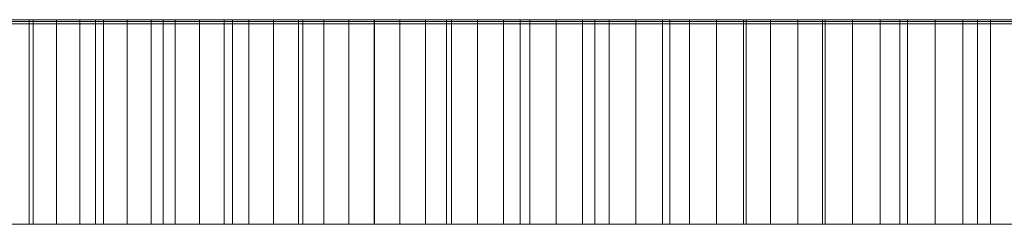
# Model space of a CAD drawing. Header units: millimetres. Extents: x -1780 to -880, y -660 to -620.
# Tile 4 of 9: x -1580 to -1388, y -660 to -620. Entities that reach past the tile are written whole.
import ezdxf

# ---------------------------------------------------------------- set-up
doc = ezdxf.new("R2010")
doc.units = ezdxf.units.MM
doc.header["$LTSCALE"] = 20
doc.layers.add('COTES', color=7, linetype='Continuous', lineweight=15, true_color=0x989898)

# ---------------------------------------------------------------- blocks, each defined once
blk = doc.blocks.new('Group')
at = {"layer": 'COTES', "color": 7, "linetype": 'Continuous', "lineweight": 9, "transparency": 33554687}
for points, invisible_edges in [([(-1779.64, -620, -2802.91), (-1329.13, -620, -2802.91), (-1769.64, -620, -2792.91), (-1779.64, -620, -2802.91)], 14), ([(-1329.13, -620, -2802.91), (-1329.13, -620, -2792.91), (-1769.64, -620, -2792.91), (-1329.13, -620, -2802.91)], 12), ([(-1577.71, -620, -889.68), (-1578.49, -620, -878.16), (-1591.17, -620, -886.88), (-1577.71, -620, -889.68)], 13), ([(-1582.21, -620, -892.79), (-1577.71, -620, -889.68), (-1591.17, -620, -886.88), (-1582.21, -620, -892.79)], 14), ([(-1568.59, -620, -883.64), (-1565.52, -620, -869.89), (-1578.49, -620, -878.16), (-1568.59, -620, -883.64)], 13), ([(-1573.17, -620, -886.63), (-1568.59, -620, -883.64), (-1578.49, -620, -878.16), (-1573.17, -620, -886.63)], 14), ([(-1577.71, -620, -889.68), (-1573.17, -620, -886.63), (-1578.49, -620, -878.16), (-1577.71, -620, -889.68)], 14), ([(-1568.59, -620, -883.64), (-1563.98, -620, -880.7), (-1565.52, -620, -869.89), (-1568.59, -620, -883.64)], 14), ([(-1554.64, -620, -875), (-1552.27, -620, -862.07), (-1565.52, -620, -869.89), (-1554.64, -620, -875)], 13), ([(-1559.33, -620, -877.82), (-1554.64, -620, -875), (-1565.52, -620, -869.89), (-1559.33, -620, -877.82)], 14), ([(-1563.98, -620, -880.7), (-1559.33, -620, -877.82), (-1565.52, -620, -869.89), (-1563.98, -620, -880.7)], 14), ([(-1554.64, -620, -875), (-1549.92, -620, -872.24), (-1552.27, -620, -862.07), (-1554.64, -620, -875)], 14), ([(-1540.37, -620, -866.89), (-1538.76, -620, -854.7), (-1552.27, -620, -862.07), (-1540.37, -620, -866.89)], 13), ([(-1545.16, -620, -869.54), (-1540.37, -620, -866.89), (-1552.27, -620, -862.07), (-1545.16, -620, -869.54)], 14), ([(-1549.92, -620, -872.24), (-1545.16, -620, -869.54), (-1552.27, -620, -862.07), (-1549.92, -620, -872.24)], 14), ([(-1540.37, -620, -866.89), (-1535.55, -620, -864.31), (-1538.76, -620, -854.7), (-1540.37, -620, -866.89)], 14), ([(-1525.82, -620, -859.32), (-1525.01, -620, -847.8), (-1538.76, -620, -854.7), (-1525.82, -620, -859.32)], 13), ([(-1530.7, -620, -861.78), (-1525.82, -620, -859.32), (-1538.76, -620, -854.7), (-1530.7, -620, -861.78)], 14), ([(-1535.55, -620, -864.31), (-1530.7, -620, -861.78), (-1538.76, -620, -854.7), (-1535.55, -620, -864.31)], 14), ([(-1525.82, -620, -859.32), (-1520.9, -620, -856.91), (-1525.01, -620, -847.8), (-1525.82, -620, -859.32)], 14), ([(-1515.96, -620, -854.57), (-1511.04, -620, -841.37), (-1525.01, -620, -847.8), (-1515.96, -620, -854.57)], 13), ([(-1520.9, -620, -856.91), (-1515.96, -620, -854.57), (-1525.01, -620, -847.8), (-1520.9, -620, -856.91)], 14), ([(-1515.96, -620, -854.57), (-1510.99, -620, -852.29), (-1511.04, -620, -841.37), (-1515.96, -620, -854.57)], 14), ([(-1500.96, -620, -847.92), (-1496.85, -620, -835.43), (-1511.04, -620, -841.37), (-1500.96, -620, -847.92)], 13), ([(-1505.99, -620, -850.07), (-1500.96, -620, -847.92), (-1511.04, -620, -841.37), (-1505.99, -620, -850.07)], 14), ([(-1510.99, -620, -852.29), (-1505.99, -620, -850.07), (-1511.04, -620, -841.37), (-1510.99, -620, -852.29)], 14), ([(-1500.96, -620, -847.92), (-1495.9, -620, -845.82), (-1496.85, -620, -835.43), (-1500.96, -620, -847.92)], 14), ([(-1485.72, -620, -841.83), (-1482.46, -620, -829.97), (-1496.85, -620, -835.43), (-1485.72, -620, -841.83)], 13), ([(-1490.82, -620, -843.79), (-1485.72, -620, -841.83), (-1496.85, -620, -835.43), (-1490.82, -620, -843.79)], 14), ([(-1495.9, -620, -845.82), (-1490.82, -620, -843.79), (-1496.85, -620, -835.43), (-1495.9, -620, -845.82)], 14), ([(-1485.72, -620, -841.83), (-1480.59, -620, -839.92), (-1482.46, -620, -829.97), (-1485.72, -620, -841.83)], 14), ([(-1470.27, -620, -836.31), (-1467.9, -620, -825.01), (-1482.46, -620, -829.97), (-1470.27, -620, -836.31)], 13), ([(-1475.44, -620, -838.08), (-1470.27, -620, -836.31), (-1482.46, -620, -829.97), (-1475.44, -620, -838.08)], 14), ([(-1480.59, -620, -839.92), (-1475.44, -620, -838.08), (-1482.46, -620, -829.97), (-1480.59, -620, -839.92)], 14), ([(-1470.27, -620, -836.31), (-1465.07, -620, -834.6), (-1467.9, -620, -825.01), (-1470.27, -620, -836.31)], 14), ([(-1459.85, -620, -832.95), (-1453.18, -620, -820.54), (-1467.9, -620, -825.01), (-1459.85, -620, -832.95)], 13), ([(-1465.07, -620, -834.6), (-1459.85, -620, -832.95), (-1467.9, -620, -825.01), (-1465.07, -620, -834.6)], 14), ([(-1459.85, -620, -832.95), (-1454.62, -620, -831.37), (-1453.18, -620, -820.54), (-1459.85, -620, -832.95)], 14), ([(-1454.62, -620, -831.37), (-1449.36, -620, -829.85), (-1453.18, -620, -820.54), (-1454.62, -620, -831.37)], 14), ([(-1444.09, -620, -828.4), (-1438.31, -620, -816.59), (-1453.18, -620, -820.54), (-1444.09, -620, -828.4)], 13), ([(-1449.36, -620, -829.85), (-1444.09, -620, -828.4), (-1453.18, -620, -820.54), (-1449.36, -620, -829.85)], 14), ([(-1444.09, -620, -828.4), (-1438.79, -620, -827.02), (-1438.31, -620, -816.59), (-1444.09, -620, -828.4)], 14), ([(-1438.79, -620, -827.02), (-1433.49, -620, -825.7), (-1438.31, -620, -816.59), (-1438.79, -620, -827.02)], 14), ([(-1428.16, -620, -824.44), (-1423.32, -620, -813.14), (-1438.31, -620, -816.59), (-1428.16, -620, -824.44)], 13), ([(-1433.49, -620, -825.7), (-1428.16, -620, -824.44), (-1438.31, -620, -816.59), (-1433.49, -620, -825.7)], 14), ([(-1428.16, -620, -824.44), (-1422.82, -620, -823.26), (-1423.32, -620, -813.14), (-1428.16, -620, -824.44)], 14), ([(-1412.1, -620, -821.08), (-1408.21, -620, -810.21), (-1423.32, -620, -813.14), (-1412.1, -620, -821.08)], 13), ([(-1417.47, -620, -822.14), (-1412.1, -620, -821.08), (-1423.32, -620, -813.14), (-1417.47, -620, -822.14)], 14), ([(-1422.82, -620, -823.26), (-1417.47, -620, -822.14), (-1423.32, -620, -813.14), (-1422.82, -620, -823.26)], 14), ([(-1412.1, -620, -821.08), (-1406.72, -620, -820.1), (-1408.21, -620, -810.21), (-1412.1, -620, -821.08)], 14), ([(-1401.32, -620, -819.18), (-1393.02, -620, -807.8), (-1408.21, -620, -810.21), (-1401.32, -620, -819.18)], 13), ([(-1406.72, -620, -820.1), (-1401.32, -620, -819.18), (-1408.21, -620, -810.21), (-1406.72, -620, -820.1)], 14), ([(-1401.32, -620, -819.18), (-1395.92, -620, -818.32), (-1393.02, -620, -807.8), (-1401.32, -620, -819.18)], 14), ([(-1395.92, -620, -818.32), (-1390.51, -620, -817.54), (-1393.02, -620, -807.8), (-1395.92, -620, -818.32)], 14), ([(-1385.08, -620, -816.82), (-1377.75, -620, -805.9), (-1393.02, -620, -807.8), (-1385.08, -620, -816.82)], 13), ([(-1390.51, -620, -817.54), (-1385.08, -620, -816.82), (-1393.02, -620, -807.8), (-1390.51, -620, -817.54)], 14), ([(-1265.12, -620.34, -818.17), (-1586.68, -620.34, -895.95), (-1769.64, -620.34, -1262.87), (-1265.12, -620.34, -818.17)], 15), ([(-889.95, -620.34, -1253.6), (-1265.12, -620.34, -818.17), (-1769.64, -620.34, -1262.87), (-889.95, -620.34, -1253.6)], 15), ([(-889.95, -620.34, -2792.91), (-889.95, -620.34, -1253.6), (-1769.64, -620.34, -1262.87), (-889.95, -620.34, -2792.91)], 14), ([(-889.95, -620.34, -2792.91), (-1769.64, -620.34, -1262.87), (-1769.64, -620.34, -2792.91), (-889.95, -620.34, -2792.91)], 9), ([(-1265.12, -620.84, -818.17), (-1586.68, -620.84, -895.95), (-1769.64, -620.84, -1262.87), (-1265.12, -620.84, -818.17)], 15), ([(-889.95, -620.84, -1253.6), (-1265.12, -620.84, -818.17), (-1769.64, -620.84, -1262.87), (-889.95, -620.84, -1253.6)], 15), ([(-889.95, -620.84, -2792.91), (-889.95, -620.84, -1253.6), (-1769.64, -620.84, -1262.87), (-889.95, -620.84, -2792.91)], 14), ([(-889.95, -620.84, -2792.91), (-1769.64, -620.84, -1262.87), (-1769.64, -620.84, -2792.91), (-889.95, -620.84, -2792.91)], 9), ([(-1577.71, -620.34, -889.68), (-1582.21, -620.34, -892.79), (-1586.68, -620.34, -895.95), (-1577.71, -620.34, -889.68)], 12), ([(-1563.98, -620.34, -880.7), (-1577.71, -620.34, -889.68), (-1586.68, -620.34, -895.95), (-1563.98, -620.34, -880.7)], 15), ([(-1535.55, -620.34, -864.31), (-1563.98, -620.34, -880.7), (-1586.68, -620.34, -895.95), (-1535.55, -620.34, -864.31)], 15), ([(-1459.85, -620.34, -832.95), (-1535.55, -620.34, -864.31), (-1586.68, -620.34, -895.95), (-1459.85, -620.34, -832.95)], 15), ([(-1265.12, -620.34, -818.17), (-1459.85, -620.34, -832.95), (-1586.68, -620.34, -895.95), (-1265.12, -620.34, -818.17)], 15), ([(-1577.71, -620.84, -889.68), (-1582.21, -620.84, -892.79), (-1586.68, -620.84, -895.95), (-1577.71, -620.84, -889.68)], 12), ([(-1563.98, -620.84, -880.7), (-1577.71, -620.84, -889.68), (-1586.68, -620.84, -895.95), (-1563.98, -620.84, -880.7)], 15), ([(-1535.55, -620.84, -864.31), (-1563.98, -620.84, -880.7), (-1586.68, -620.84, -895.95), (-1535.55, -620.84, -864.31)], 15), ([(-1459.85, -620.84, -832.95), (-1535.55, -620.84, -864.31), (-1586.68, -620.84, -895.95), (-1459.85, -620.84, -832.95)], 15), ([(-1265.12, -620.84, -818.17), (-1459.85, -620.84, -832.95), (-1586.68, -620.84, -895.95), (-1265.12, -620.84, -818.17)], 15), ([(-1568.59, -620.34, -883.64), (-1573.17, -620.34, -886.63), (-1577.71, -620.34, -889.68), (-1568.59, -620.34, -883.64)], 12), ([(-1563.98, -620.34, -880.7), (-1568.59, -620.34, -883.64), (-1577.71, -620.34, -889.68), (-1563.98, -620.34, -880.7)], 14), ([(-1568.59, -620.84, -883.64), (-1573.17, -620.84, -886.63), (-1577.71, -620.84, -889.68), (-1568.59, -620.84, -883.64)], 12), ([(-1563.98, -620.84, -880.7), (-1568.59, -620.84, -883.64), (-1577.71, -620.84, -889.68), (-1563.98, -620.84, -880.7)], 14), ([(-1554.64, -620.34, -875), (-1559.33, -620.34, -877.82), (-1563.98, -620.34, -880.7), (-1554.64, -620.34, -875)], 12), ([(-1535.55, -620.34, -864.31), (-1554.64, -620.34, -875), (-1563.98, -620.34, -880.7), (-1535.55, -620.34, -864.31)], 15), ([(-1554.64, -620.84, -875), (-1559.33, -620.84, -877.82), (-1563.98, -620.84, -880.7), (-1554.64, -620.84, -875)], 12), ([(-1535.55, -620.84, -864.31), (-1554.64, -620.84, -875), (-1563.98, -620.84, -880.7), (-1535.55, -620.84, -864.31)], 15), ([(-1545.16, -620.34, -869.54), (-1549.92, -620.34, -872.24), (-1554.64, -620.34, -875), (-1545.16, -620.34, -869.54)], 12), ([(-1535.55, -620.34, -864.31), (-1545.16, -620.34, -869.54), (-1554.64, -620.34, -875), (-1535.55, -620.34, -864.31)], 15), ([(-1545.16, -620.84, -869.54), (-1549.92, -620.84, -872.24), (-1554.64, -620.84, -875), (-1545.16, -620.84, -869.54)], 12), ([(-1535.55, -620.84, -864.31), (-1545.16, -620.84, -869.54), (-1554.64, -620.84, -875), (-1535.55, -620.84, -864.31)], 15), ([(-1535.55, -620.34, -864.31), (-1540.37, -620.34, -866.89), (-1545.16, -620.34, -869.54), (-1535.55, -620.34, -864.31)], 12), ([(-1535.55, -620.84, -864.31), (-1540.37, -620.84, -866.89), (-1545.16, -620.84, -869.54), (-1535.55, -620.84, -864.31)], 12), ([(-1520.9, -620.34, -856.91), (-1530.7, -620.34, -861.78), (-1535.55, -620.34, -864.31), (-1520.9, -620.34, -856.91)], 13), ([(-1495.9, -620.34, -845.82), (-1520.9, -620.34, -856.91), (-1535.55, -620.34, -864.31), (-1495.9, -620.34, -845.82)], 15), ([(-1459.85, -620.34, -832.95), (-1495.9, -620.34, -845.82), (-1535.55, -620.34, -864.31), (-1459.85, -620.34, -832.95)], 15), ([(-1520.9, -620.84, -856.91), (-1530.7, -620.84, -861.78), (-1535.55, -620.84, -864.31), (-1520.9, -620.84, -856.91)], 13), ([(-1495.9, -620.84, -845.82), (-1520.9, -620.84, -856.91), (-1535.55, -620.84, -864.31), (-1495.9, -620.84, -845.82)], 15), ([(-1459.85, -620.84, -832.95), (-1495.9, -620.84, -845.82), (-1535.55, -620.84, -864.31), (-1459.85, -620.84, -832.95)], 15), ([(-1520.9, -620.34, -856.91), (-1525.82, -620.34, -859.32), (-1530.7, -620.34, -861.78), (-1520.9, -620.34, -856.91)], 12), ([(-1520.9, -620.84, -856.91), (-1525.82, -620.84, -859.32), (-1530.7, -620.84, -861.78), (-1520.9, -620.84, -856.91)], 12), ([(-1510.99, -620.34, -852.29), (-1515.96, -620.34, -854.57), (-1520.9, -620.34, -856.91), (-1510.99, -620.34, -852.29)], 12), ([(-1495.9, -620.34, -845.82), (-1510.99, -620.34, -852.29), (-1520.9, -620.34, -856.91), (-1495.9, -620.34, -845.82)], 15), ([(-1510.99, -620.84, -852.29), (-1515.96, -620.84, -854.57), (-1520.9, -620.84, -856.91), (-1510.99, -620.84, -852.29)], 12), ([(-1495.9, -620.84, -845.82), (-1510.99, -620.84, -852.29), (-1520.9, -620.84, -856.91), (-1495.9, -620.84, -845.82)], 15), ([(-1495.9, -620.34, -845.82), (-1505.99, -620.34, -850.07), (-1510.99, -620.34, -852.29), (-1495.9, -620.34, -845.82)], 13), ([(-1495.9, -620.84, -845.82), (-1505.99, -620.84, -850.07), (-1510.99, -620.84, -852.29), (-1495.9, -620.84, -845.82)], 13), ([(-1495.9, -620.34, -845.82), (-1500.96, -620.34, -847.92), (-1505.99, -620.34, -850.07), (-1495.9, -620.34, -845.82)], 12), ([(-1495.9, -620.84, -845.82), (-1500.96, -620.84, -847.92), (-1505.99, -620.84, -850.07), (-1495.9, -620.84, -845.82)], 12), ([(-1485.72, -620.34, -841.83), (-1490.82, -620.34, -843.79), (-1495.9, -620.34, -845.82), (-1485.72, -620.34, -841.83)], 12), ([(-1475.44, -620.34, -838.08), (-1485.72, -620.34, -841.83), (-1495.9, -620.34, -845.82), (-1475.44, -620.34, -838.08)], 15), ([(-1459.85, -620.34, -832.95), (-1475.44, -620.34, -838.08), (-1495.9, -620.34, -845.82), (-1459.85, -620.34, -832.95)], 15), ([(-1485.72, -620.84, -841.83), (-1490.82, -620.84, -843.79), (-1495.9, -620.84, -845.82), (-1485.72, -620.84, -841.83)], 12), ([(-1475.44, -620.84, -838.08), (-1485.72, -620.84, -841.83), (-1495.9, -620.84, -845.82), (-1475.44, -620.84, -838.08)], 15), ([(-1459.85, -620.84, -832.95), (-1475.44, -620.84, -838.08), (-1495.9, -620.84, -845.82), (-1459.85, -620.84, -832.95)], 15), ([(-1475.44, -620.34, -838.08), (-1480.59, -620.34, -839.92), (-1485.72, -620.34, -841.83), (-1475.44, -620.34, -838.08)], 12), ([(-1475.44, -620.84, -838.08), (-1480.59, -620.84, -839.92), (-1485.72, -620.84, -841.83), (-1475.44, -620.84, -838.08)], 12), ([(-1465.07, -620.34, -834.6), (-1470.27, -620.34, -836.31), (-1475.44, -620.34, -838.08), (-1465.07, -620.34, -834.6)], 12), ([(-1459.85, -620.34, -832.95), (-1465.07, -620.34, -834.6), (-1475.44, -620.34, -838.08), (-1459.85, -620.34, -832.95)], 14), ([(-1465.07, -620.84, -834.6), (-1470.27, -620.84, -836.31), (-1475.44, -620.84, -838.08), (-1465.07, -620.84, -834.6)], 12), ([(-1459.85, -620.84, -832.95), (-1465.07, -620.84, -834.6), (-1475.44, -620.84, -838.08), (-1459.85, -620.84, -832.95)], 14), ([(-1449.36, -620.34, -829.85), (-1454.62, -620.34, -831.37), (-1459.85, -620.34, -832.95), (-1449.36, -620.34, -829.85)], 12), ([(-1444.09, -620.34, -828.4), (-1449.36, -620.34, -829.85), (-1459.85, -620.34, -832.95), (-1444.09, -620.34, -828.4)], 14), ([(-1433.49, -620.34, -825.7), (-1444.09, -620.34, -828.4), (-1459.85, -620.34, -832.95), (-1433.49, -620.34, -825.7)], 15), ([(-1412.1, -620.34, -821.08), (-1433.49, -620.34, -825.7), (-1459.85, -620.34, -832.95), (-1412.1, -620.34, -821.08)], 15), ([(-1385.08, -620.34, -816.82), (-1412.1, -620.34, -821.08), (-1459.85, -620.34, -832.95), (-1385.08, -620.34, -816.82)], 15), ([(-1265.12, -620.34, -818.17), (-1385.08, -620.34, -816.82), (-1459.85, -620.34, -832.95), (-1265.12, -620.34, -818.17)], 15), ([(-1449.36, -620.84, -829.85), (-1454.62, -620.84, -831.37), (-1459.85, -620.84, -832.95), (-1449.36, -620.84, -829.85)], 12), ([(-1444.09, -620.84, -828.4), (-1449.36, -620.84, -829.85), (-1459.85, -620.84, -832.95), (-1444.09, -620.84, -828.4)], 14), ([(-1433.49, -620.84, -825.7), (-1444.09, -620.84, -828.4), (-1459.85, -620.84, -832.95), (-1433.49, -620.84, -825.7)], 15), ([(-1412.1, -620.84, -821.08), (-1433.49, -620.84, -825.7), (-1459.85, -620.84, -832.95), (-1412.1, -620.84, -821.08)], 15), ([(-1385.08, -620.84, -816.82), (-1412.1, -620.84, -821.08), (-1459.85, -620.84, -832.95), (-1385.08, -620.84, -816.82)], 15), ([(-1265.12, -620.84, -818.17), (-1385.08, -620.84, -816.82), (-1459.85, -620.84, -832.95), (-1265.12, -620.84, -818.17)], 15), ([(-1433.49, -620.34, -825.7), (-1438.79, -620.34, -827.02), (-1444.09, -620.34, -828.4), (-1433.49, -620.34, -825.7)], 12), ([(-1433.49, -620.84, -825.7), (-1438.79, -620.84, -827.02), (-1444.09, -620.84, -828.4), (-1433.49, -620.84, -825.7)], 12), ([(-1422.82, -620.34, -823.26), (-1428.16, -620.34, -824.44), (-1433.49, -620.34, -825.7), (-1422.82, -620.34, -823.26)], 12), ([(-1412.1, -620.34, -821.08), (-1422.82, -620.34, -823.26), (-1433.49, -620.34, -825.7), (-1412.1, -620.34, -821.08)], 15), ([(-1422.82, -620.84, -823.26), (-1428.16, -620.84, -824.44), (-1433.49, -620.84, -825.7), (-1422.82, -620.84, -823.26)], 12), ([(-1412.1, -620.84, -821.08), (-1422.82, -620.84, -823.26), (-1433.49, -620.84, -825.7), (-1412.1, -620.84, -821.08)], 15), ([(-1412.1, -620.34, -821.08), (-1417.47, -620.34, -822.14), (-1422.82, -620.34, -823.26), (-1412.1, -620.34, -821.08)], 12), ([(-1412.1, -620.84, -821.08), (-1417.47, -620.84, -822.14), (-1422.82, -620.84, -823.26), (-1412.1, -620.84, -821.08)], 12), ([(-1395.92, -620.34, -818.32), (-1406.72, -620.34, -820.1), (-1412.1, -620.34, -821.08), (-1395.92, -620.34, -818.32)], 13), ([(-1385.08, -620.34, -816.82), (-1395.92, -620.34, -818.32), (-1412.1, -620.34, -821.08), (-1385.08, -620.34, -816.82)], 15), ([(-1395.92, -620.84, -818.32), (-1406.72, -620.84, -820.1), (-1412.1, -620.84, -821.08), (-1395.92, -620.84, -818.32)], 13), ([(-1385.08, -620.84, -816.82), (-1395.92, -620.84, -818.32), (-1412.1, -620.84, -821.08), (-1385.08, -620.84, -816.82)], 15), ([(-1395.92, -620.34, -818.32), (-1401.32, -620.34, -819.18), (-1406.72, -620.34, -820.1), (-1395.92, -620.34, -818.32)], 12), ([(-1395.92, -620.84, -818.32), (-1401.32, -620.84, -819.18), (-1406.72, -620.84, -820.1), (-1395.92, -620.84, -818.32)], 12), ([(-1385.08, -620.34, -816.82), (-1390.51, -620.34, -817.54), (-1395.92, -620.34, -818.32), (-1385.08, -620.34, -816.82)], 12), ([(-1385.08, -620.84, -816.82), (-1390.51, -620.84, -817.54), (-1395.92, -620.84, -818.32), (-1385.08, -620.84, -816.82)], 12), ([(-1779.64, -660, -2802.91), (-1329.13, -660, -2802.91), (-1769.64, -660, -2792.91), (-1779.64, -660, -2802.91)], 14), ([(-1329.13, -660, -2802.91), (-1329.13, -660, -2792.91), (-1769.64, -660, -2792.91), (-1329.13, -660, -2802.91)], 12), ([(-1577.71, -660, -889.68), (-1578.49, -660, -878.16), (-1591.17, -660, -886.88), (-1577.71, -660, -889.68)], 13), ([(-1582.21, -660, -892.79), (-1577.71, -660, -889.68), (-1591.17, -660, -886.88), (-1582.21, -660, -892.79)], 14), ([(-1568.59, -660, -883.64), (-1565.52, -660, -869.89), (-1578.49, -660, -878.16), (-1568.59, -660, -883.64)], 13), ([(-1573.17, -660, -886.63), (-1568.59, -660, -883.64), (-1578.49, -660, -878.16), (-1573.17, -660, -886.63)], 14), ([(-1577.71, -660, -889.68), (-1573.17, -660, -886.63), (-1578.49, -660, -878.16), (-1577.71, -660, -889.68)], 14), ([(-1568.59, -660, -883.64), (-1563.98, -660, -880.7), (-1565.52, -660, -869.89), (-1568.59, -660, -883.64)], 14), ([(-1554.64, -660, -875), (-1552.27, -660, -862.07), (-1565.52, -660, -869.89), (-1554.64, -660, -875)], 13), ([(-1559.33, -660, -877.82), (-1554.64, -660, -875), (-1565.52, -660, -869.89), (-1559.33, -660, -877.82)], 14), ([(-1563.98, -660, -880.7), (-1559.33, -660, -877.82), (-1565.52, -660, -869.89), (-1563.98, -660, -880.7)], 14), ([(-1554.64, -660, -875), (-1549.92, -660, -872.24), (-1552.27, -660, -862.07), (-1554.64, -660, -875)], 14), ([(-1540.37, -660, -866.89), (-1538.76, -660, -854.7), (-1552.27, -660, -862.07), (-1540.37, -660, -866.89)], 13), ([(-1545.16, -660, -869.54), (-1540.37, -660, -866.89), (-1552.27, -660, -862.07), (-1545.16, -660, -869.54)], 14), ([(-1549.92, -660, -872.24), (-1545.16, -660, -869.54), (-1552.27, -660, -862.07), (-1549.92, -660, -872.24)], 14), ([(-1540.37, -660, -866.89), (-1535.55, -660, -864.31), (-1538.76, -660, -854.7), (-1540.37, -660, -866.89)], 14), ([(-1525.82, -660, -859.32), (-1525.01, -660, -847.8), (-1538.76, -660, -854.7), (-1525.82, -660, -859.32)], 13), ([(-1530.7, -660, -861.78), (-1525.82, -660, -859.32), (-1538.76, -660, -854.7), (-1530.7, -660, -861.78)], 14), ([(-1535.55, -660, -864.31), (-1530.7, -660, -861.78), (-1538.76, -660, -854.7), (-1535.55, -660, -864.31)], 14), ([(-1525.82, -660, -859.32), (-1520.9, -660, -856.91), (-1525.01, -660, -847.8), (-1525.82, -660, -859.32)], 14), ([(-1515.96, -660, -854.57), (-1511.04, -660, -841.37), (-1525.01, -660, -847.8), (-1515.96, -660, -854.57)], 13), ([(-1520.9, -660, -856.91), (-1515.96, -660, -854.57), (-1525.01, -660, -847.8), (-1520.9, -660, -856.91)], 14), ([(-1515.96, -660, -854.57), (-1510.99, -660, -852.29), (-1511.04, -660, -841.37), (-1515.96, -660, -854.57)], 14), ([(-1500.96, -660, -847.92), (-1496.85, -660, -835.43), (-1511.04, -660, -841.37), (-1500.96, -660, -847.92)], 13), ([(-1505.99, -660, -850.07), (-1500.96, -660, -847.92), (-1511.04, -660, -841.37), (-1505.99, -660, -850.07)], 14), ([(-1510.99, -660, -852.29), (-1505.99, -660, -850.07), (-1511.04, -660, -841.37), (-1510.99, -660, -852.29)], 14), ([(-1500.96, -660, -847.92), (-1495.9, -660, -845.82), (-1496.85, -660, -835.43), (-1500.96, -660, -847.92)], 14), ([(-1485.72, -660, -841.83), (-1482.46, -660, -829.97), (-1496.85, -660, -835.43), (-1485.72, -660, -841.83)], 13), ([(-1490.82, -660, -843.79), (-1485.72, -660, -841.83), (-1496.85, -660, -835.43), (-1490.82, -660, -843.79)], 14), ([(-1495.9, -660, -845.82), (-1490.82, -660, -843.79), (-1496.85, -660, -835.43), (-1495.9, -660, -845.82)], 14), ([(-1485.72, -660, -841.83), (-1480.59, -660, -839.92), (-1482.46, -660, -829.97), (-1485.72, -660, -841.83)], 14), ([(-1470.27, -660, -836.31), (-1467.9, -660, -825.01), (-1482.46, -660, -829.97), (-1470.27, -660, -836.31)], 13), ([(-1475.44, -660, -838.08), (-1470.27, -660, -836.31), (-1482.46, -660, -829.97), (-1475.44, -660, -838.08)], 14), ([(-1480.59, -660, -839.92), (-1475.44, -660, -838.08), (-1482.46, -660, -829.97), (-1480.59, -660, -839.92)], 14), ([(-1470.27, -660, -836.31), (-1465.07, -660, -834.6), (-1467.9, -660, -825.01), (-1470.27, -660, -836.31)], 14), ([(-1459.85, -660, -832.95), (-1453.18, -660, -820.54), (-1467.9, -660, -825.01), (-1459.85, -660, -832.95)], 13), ([(-1465.07, -660, -834.6), (-1459.85, -660, -832.95), (-1467.9, -660, -825.01), (-1465.07, -660, -834.6)], 14), ([(-1459.85, -660, -832.95), (-1454.62, -660, -831.37), (-1453.18, -660, -820.54), (-1459.85, -660, -832.95)], 14), ([(-1454.62, -660, -831.37), (-1449.36, -660, -829.85), (-1453.18, -660, -820.54), (-1454.62, -660, -831.37)], 14), ([(-1444.09, -660, -828.4), (-1438.31, -660, -816.59), (-1453.18, -660, -820.54), (-1444.09, -660, -828.4)], 13), ([(-1449.36, -660, -829.85), (-1444.09, -660, -828.4), (-1453.18, -660, -820.54), (-1449.36, -660, -829.85)], 14), ([(-1444.09, -660, -828.4), (-1438.79, -660, -827.02), (-1438.31, -660, -816.59), (-1444.09, -660, -828.4)], 14), ([(-1438.79, -660, -827.02), (-1433.49, -660, -825.7), (-1438.31, -660, -816.59), (-1438.79, -660, -827.02)], 14), ([(-1428.16, -660, -824.44), (-1423.32, -660, -813.14), (-1438.31, -660, -816.59), (-1428.16, -660, -824.44)], 13), ([(-1433.49, -660, -825.7), (-1428.16, -660, -824.44), (-1438.31, -660, -816.59), (-1433.49, -660, -825.7)], 14), ([(-1428.16, -660, -824.44), (-1422.82, -660, -823.26), (-1423.32, -660, -813.14), (-1428.16, -660, -824.44)], 14), ([(-1412.1, -660, -821.08), (-1408.21, -660, -810.21), (-1423.32, -660, -813.14), (-1412.1, -660, -821.08)], 13), ([(-1417.47, -660, -822.14), (-1412.1, -660, -821.08), (-1423.32, -660, -813.14), (-1417.47, -660, -822.14)], 14), ([(-1422.82, -660, -823.26), (-1417.47, -660, -822.14), (-1423.32, -660, -813.14), (-1422.82, -660, -823.26)], 14), ([(-1412.1, -660, -821.08), (-1406.72, -660, -820.1), (-1408.21, -660, -810.21), (-1412.1, -660, -821.08)], 14), ([(-1401.32, -660, -819.18), (-1393.02, -660, -807.8), (-1408.21, -660, -810.21), (-1401.32, -660, -819.18)], 13), ([(-1406.72, -660, -820.1), (-1401.32, -660, -819.18), (-1408.21, -660, -810.21), (-1406.72, -660, -820.1)], 14), ([(-1401.32, -660, -819.18), (-1395.92, -660, -818.32), (-1393.02, -660, -807.8), (-1401.32, -660, -819.18)], 14), ([(-1395.92, -660, -818.32), (-1390.51, -660, -817.54), (-1393.02, -660, -807.8), (-1395.92, -660, -818.32)], 14), ([(-1385.08, -660, -816.82), (-1377.75, -660, -805.9), (-1393.02, -660, -807.8), (-1385.08, -660, -816.82)], 13), ([(-1390.51, -660, -817.54), (-1385.08, -660, -816.82), (-1393.02, -660, -807.8), (-1390.51, -660, -817.54)], 14)]:
    blk.add_3dface(points, dxfattribs=dict(at, invisible_edges=invisible_edges))
for points in [[(-1329.13, -620, -2802.91), (-1329.13, -660, -2802.91), (-1779.64, -660, -2802.91), (-1779.64, -620, -2802.91)], [(-1769.64, -620, -2792.91), (-1769.64, -660, -2792.91), (-1329.13, -660, -2792.91), (-1329.13, -620, -2792.91)], [(-1591.17, -620, -886.88), (-1591.17, -660, -886.88), (-1578.49, -660, -878.16), (-1578.49, -620, -878.16)], [(-1577.71, -620, -889.68), (-1577.71, -660, -889.68), (-1582.21, -660, -892.79), (-1582.21, -620, -892.79)], [(-1578.49, -620, -878.16), (-1578.49, -660, -878.16), (-1565.52, -660, -869.89), (-1565.52, -620, -869.89)], [(-1573.17, -620, -886.63), (-1573.17, -660, -886.63), (-1577.71, -660, -889.68), (-1577.71, -620, -889.68)], [(-1568.59, -620, -883.64), (-1568.59, -660, -883.64), (-1573.17, -660, -886.63), (-1573.17, -620, -886.63)], [(-1563.98, -620, -880.7), (-1563.98, -660, -880.7), (-1568.59, -660, -883.64), (-1568.59, -620, -883.64)], [(-1565.52, -620, -869.89), (-1565.52, -660, -869.89), (-1552.27, -660, -862.07), (-1552.27, -620, -862.07)], [(-1559.33, -620, -877.82), (-1559.33, -660, -877.82), (-1563.98, -660, -880.7), (-1563.98, -620, -880.7)], [(-1554.64, -620, -875), (-1554.64, -660, -875), (-1559.33, -660, -877.82), (-1559.33, -620, -877.82)], [(-1549.92, -620, -872.24), (-1549.92, -660, -872.24), (-1554.64, -660, -875), (-1554.64, -620, -875)], [(-1552.27, -620, -862.07), (-1552.27, -660, -862.07), (-1538.76, -660, -854.7), (-1538.76, -620, -854.7)], [(-1545.16, -620, -869.54), (-1545.16, -660, -869.54), (-1549.92, -660, -872.24), (-1549.92, -620, -872.24)], [(-1540.37, -620, -866.89), (-1540.37, -660, -866.89), (-1545.16, -660, -869.54), (-1545.16, -620, -869.54)], [(-1535.55, -620, -864.31), (-1535.55, -660, -864.31), (-1540.37, -660, -866.89), (-1540.37, -620, -866.89)], [(-1538.76, -620, -854.7), (-1538.76, -660, -854.7), (-1525.01, -660, -847.8), (-1525.01, -620, -847.8)], [(-1530.7, -620, -861.78), (-1530.7, -660, -861.78), (-1535.55, -660, -864.31), (-1535.55, -620, -864.31)], [(-1525.82, -620, -859.32), (-1525.82, -660, -859.32), (-1530.7, -660, -861.78), (-1530.7, -620, -861.78)], [(-1520.9, -620, -856.91), (-1520.9, -660, -856.91), (-1525.82, -660, -859.32), (-1525.82, -620, -859.32)], [(-1525.01, -620, -847.8), (-1525.01, -660, -847.8), (-1511.04, -660, -841.37), (-1511.04, -620, -841.37)], [(-1515.96, -620, -854.57), (-1515.96, -660, -854.57), (-1520.9, -660, -856.91), (-1520.9, -620, -856.91)], [(-1510.99, -620, -852.29), (-1510.99, -660, -852.29), (-1515.96, -660, -854.57), (-1515.96, -620, -854.57)], [(-1511.04, -620, -841.37), (-1511.04, -660, -841.37), (-1496.85, -660, -835.43), (-1496.85, -620, -835.43)], [(-1505.99, -620, -850.07), (-1505.99, -660, -850.07), (-1510.99, -660, -852.29), (-1510.99, -620, -852.29)], [(-1500.96, -620, -847.92), (-1500.96, -660, -847.92), (-1505.99, -660, -850.07), (-1505.99, -620, -850.07)], [(-1495.9, -620, -845.82), (-1495.9, -660, -845.82), (-1500.96, -660, -847.92), (-1500.96, -620, -847.92)], [(-1496.85, -620, -835.43), (-1496.85, -660, -835.43), (-1482.46, -660, -829.97), (-1482.46, -620, -829.97)], [(-1490.82, -620, -843.79), (-1490.82, -660, -843.79), (-1495.9, -660, -845.82), (-1495.9, -620, -845.82)], [(-1485.72, -620, -841.83), (-1485.72, -660, -841.83), (-1490.82, -660, -843.79), (-1490.82, -620, -843.79)], [(-1480.59, -620, -839.92), (-1480.59, -660, -839.92), (-1485.72, -660, -841.83), (-1485.72, -620, -841.83)], [(-1482.46, -620, -829.97), (-1482.46, -660, -829.97), (-1467.9, -660, -825.01), (-1467.9, -620, -825.01)], [(-1475.44, -620, -838.08), (-1475.44, -660, -838.08), (-1480.59, -660, -839.92), (-1480.59, -620, -839.92)], [(-1470.27, -620, -836.31), (-1470.27, -660, -836.31), (-1475.44, -660, -838.08), (-1475.44, -620, -838.08)], [(-1465.07, -620, -834.6), (-1465.07, -660, -834.6), (-1470.27, -660, -836.31), (-1470.27, -620, -836.31)], [(-1467.9, -620, -825.01), (-1467.9, -660, -825.01), (-1453.18, -660, -820.54), (-1453.18, -620, -820.54)], [(-1459.85, -620, -832.95), (-1459.85, -660, -832.95), (-1465.07, -660, -834.6), (-1465.07, -620, -834.6)], [(-1454.62, -620, -831.37), (-1454.62, -660, -831.37), (-1459.85, -660, -832.95), (-1459.85, -620, -832.95)], [(-1449.36, -620, -829.85), (-1449.36, -660, -829.85), (-1454.62, -660, -831.37), (-1454.62, -620, -831.37)], [(-1453.18, -620, -820.54), (-1453.18, -660, -820.54), (-1438.31, -660, -816.59), (-1438.31, -620, -816.59)], [(-1444.09, -620, -828.4), (-1444.09, -660, -828.4), (-1449.36, -660, -829.85), (-1449.36, -620, -829.85)], [(-1438.79, -620, -827.02), (-1438.79, -660, -827.02), (-1444.09, -660, -828.4), (-1444.09, -620, -828.4)], [(-1433.49, -620, -825.7), (-1433.49, -660, -825.7), (-1438.79, -660, -827.02), (-1438.79, -620, -827.02)], [(-1438.31, -620, -816.59), (-1438.31, -660, -816.59), (-1423.32, -660, -813.14), (-1423.32, -620, -813.14)], [(-1428.16, -620, -824.44), (-1428.16, -660, -824.44), (-1433.49, -660, -825.7), (-1433.49, -620, -825.7)], [(-1422.82, -620, -823.26), (-1422.82, -660, -823.26), (-1428.16, -660, -824.44), (-1428.16, -620, -824.44)], [(-1423.32, -620, -813.14), (-1423.32, -660, -813.14), (-1408.21, -660, -810.21), (-1408.21, -620, -810.21)], [(-1417.47, -620, -822.14), (-1417.47, -660, -822.14), (-1422.82, -660, -823.26), (-1422.82, -620, -823.26)], [(-1412.1, -620, -821.08), (-1412.1, -660, -821.08), (-1417.47, -660, -822.14), (-1417.47, -620, -822.14)], [(-1406.72, -620, -820.1), (-1406.72, -660, -820.1), (-1412.1, -660, -821.08), (-1412.1, -620, -821.08)], [(-1408.21, -620, -810.21), (-1408.21, -660, -810.21), (-1393.02, -660, -807.8), (-1393.02, -620, -807.8)], [(-1401.32, -620, -819.18), (-1401.32, -660, -819.18), (-1406.72, -660, -820.1), (-1406.72, -620, -820.1)], [(-1395.92, -620, -818.32), (-1395.92, -660, -818.32), (-1401.32, -660, -819.18), (-1401.32, -620, -819.18)], [(-1390.51, -620, -817.54), (-1390.51, -660, -817.54), (-1395.92, -660, -818.32), (-1395.92, -620, -818.32)], [(-1393.02, -620, -807.8), (-1393.02, -660, -807.8), (-1377.75, -660, -805.9), (-1377.75, -620, -805.9)], [(-1385.08, -620, -816.82), (-1385.08, -660, -816.82), (-1390.51, -660, -817.54), (-1390.51, -620, -817.54)], [(-889.95, -620.34, -2792.91), (-889.95, -620.84, -2792.91), (-1769.64, -620.84, -2792.91), (-1769.64, -620.34, -2792.91)], [(-1582.21, -620.34, -892.79), (-1582.21, -620.84, -892.79), (-1577.71, -620.84, -889.68), (-1577.71, -620.34, -889.68)], [(-1577.71, -620.34, -889.68), (-1577.71, -620.84, -889.68), (-1573.17, -620.84, -886.63), (-1573.17, -620.34, -886.63)], [(-1573.17, -620.34, -886.63), (-1573.17, -620.84, -886.63), (-1568.59, -620.84, -883.64), (-1568.59, -620.34, -883.64)], [(-1568.59, -620.34, -883.64), (-1568.59, -620.84, -883.64), (-1563.98, -620.84, -880.7), (-1563.98, -620.34, -880.7)], [(-1563.98, -620.34, -880.7), (-1563.98, -620.84, -880.7), (-1559.33, -620.84, -877.82), (-1559.33, -620.34, -877.82)], [(-1559.33, -620.34, -877.82), (-1559.33, -620.84, -877.82), (-1554.64, -620.84, -875), (-1554.64, -620.34, -875)], [(-1554.64, -620.34, -875), (-1554.64, -620.84, -875), (-1549.92, -620.84, -872.24), (-1549.92, -620.34, -872.24)], [(-1549.92, -620.34, -872.24), (-1549.92, -620.84, -872.24), (-1545.16, -620.84, -869.54), (-1545.16, -620.34, -869.54)], [(-1545.16, -620.34, -869.54), (-1545.16, -620.84, -869.54), (-1540.37, -620.84, -866.89), (-1540.37, -620.34, -866.89)], [(-1540.37, -620.34, -866.89), (-1540.37, -620.84, -866.89), (-1535.55, -620.84, -864.31), (-1535.55, -620.34, -864.31)], [(-1535.55, -620.34, -864.31), (-1535.55, -620.84, -864.31), (-1530.7, -620.84, -861.78), (-1530.7, -620.34, -861.78)], [(-1530.7, -620.34, -861.78), (-1530.7, -620.84, -861.78), (-1525.82, -620.84, -859.32), (-1525.82, -620.34, -859.32)], [(-1525.82, -620.34, -859.32), (-1525.82, -620.84, -859.32), (-1520.9, -620.84, -856.91), (-1520.9, -620.34, -856.91)], [(-1520.9, -620.34, -856.91), (-1520.9, -620.84, -856.91), (-1515.96, -620.84, -854.57), (-1515.96, -620.34, -854.57)], [(-1515.96, -620.34, -854.57), (-1515.96, -620.84, -854.57), (-1510.99, -620.84, -852.29), (-1510.99, -620.34, -852.29)], [(-1510.99, -620.34, -852.29), (-1510.99, -620.84, -852.29), (-1505.99, -620.84, -850.07), (-1505.99, -620.34, -850.07)], [(-1505.99, -620.34, -850.07), (-1505.99, -620.84, -850.07), (-1500.96, -620.84, -847.92), (-1500.96, -620.34, -847.92)], [(-1500.96, -620.34, -847.92), (-1500.96, -620.84, -847.92), (-1495.9, -620.84, -845.82), (-1495.9, -620.34, -845.82)], [(-1495.9, -620.34, -845.82), (-1495.9, -620.84, -845.82), (-1490.82, -620.84, -843.79), (-1490.82, -620.34, -843.79)], [(-1490.82, -620.34, -843.79), (-1490.82, -620.84, -843.79), (-1485.72, -620.84, -841.83), (-1485.72, -620.34, -841.83)], [(-1485.72, -620.34, -841.83), (-1485.72, -620.84, -841.83), (-1480.59, -620.84, -839.92), (-1480.59, -620.34, -839.92)], [(-1480.59, -620.34, -839.92), (-1480.59, -620.84, -839.92), (-1475.44, -620.84, -838.08), (-1475.44, -620.34, -838.08)], [(-1475.44, -620.34, -838.08), (-1475.44, -620.84, -838.08), (-1470.27, -620.84, -836.31), (-1470.27, -620.34, -836.31)], [(-1470.27, -620.34, -836.31), (-1470.27, -620.84, -836.31), (-1465.07, -620.84, -834.6), (-1465.07, -620.34, -834.6)], [(-1465.07, -620.34, -834.6), (-1465.07, -620.84, -834.6), (-1459.85, -620.84, -832.95), (-1459.85, -620.34, -832.95)], [(-1459.85, -620.34, -832.95), (-1459.85, -620.84, -832.95), (-1454.62, -620.84, -831.37), (-1454.62, -620.34, -831.37)], [(-1454.62, -620.34, -831.37), (-1454.62, -620.84, -831.37), (-1449.36, -620.84, -829.85), (-1449.36, -620.34, -829.85)], [(-1449.36, -620.34, -829.85), (-1449.36, -620.84, -829.85), (-1444.09, -620.84, -828.4), (-1444.09, -620.34, -828.4)], [(-1444.09, -620.34, -828.4), (-1444.09, -620.84, -828.4), (-1438.79, -620.84, -827.02), (-1438.79, -620.34, -827.02)], [(-1438.79, -620.34, -827.02), (-1438.79, -620.84, -827.02), (-1433.49, -620.84, -825.7), (-1433.49, -620.34, -825.7)], [(-1433.49, -620.34, -825.7), (-1433.49, -620.84, -825.7), (-1428.16, -620.84, -824.44), (-1428.16, -620.34, -824.44)], [(-1428.16, -620.34, -824.44), (-1428.16, -620.84, -824.44), (-1422.82, -620.84, -823.26), (-1422.82, -620.34, -823.26)], [(-1422.82, -620.34, -823.26), (-1422.82, -620.84, -823.26), (-1417.47, -620.84, -822.14), (-1417.47, -620.34, -822.14)], [(-1417.47, -620.34, -822.14), (-1417.47, -620.84, -822.14), (-1412.1, -620.84, -821.08), (-1412.1, -620.34, -821.08)], [(-1412.1, -620.34, -821.08), (-1412.1, -620.84, -821.08), (-1406.72, -620.84, -820.1), (-1406.72, -620.34, -820.1)], [(-1406.72, -620.34, -820.1), (-1406.72, -620.84, -820.1), (-1401.32, -620.84, -819.18), (-1401.32, -620.34, -819.18)], [(-1401.32, -620.34, -819.18), (-1401.32, -620.84, -819.18), (-1395.92, -620.84, -818.32), (-1395.92, -620.34, -818.32)], [(-1395.92, -620.34, -818.32), (-1395.92, -620.84, -818.32), (-1390.51, -620.84, -817.54), (-1390.51, -620.34, -817.54)], [(-1390.51, -620.34, -817.54), (-1390.51, -620.84, -817.54), (-1385.08, -620.84, -816.82), (-1385.08, -620.34, -816.82)]]:
    blk.add_3dface(points, dxfattribs=at)

msp = doc.modelspace()

# ---------------------------------------------------------------- block references
at = {"layer": 'COTES', "color": 7, "transparency": 33554687}
msp.add_blockref('Group', (0, 0), dxfattribs=at)

doc.saveas('drawing.dxf')
